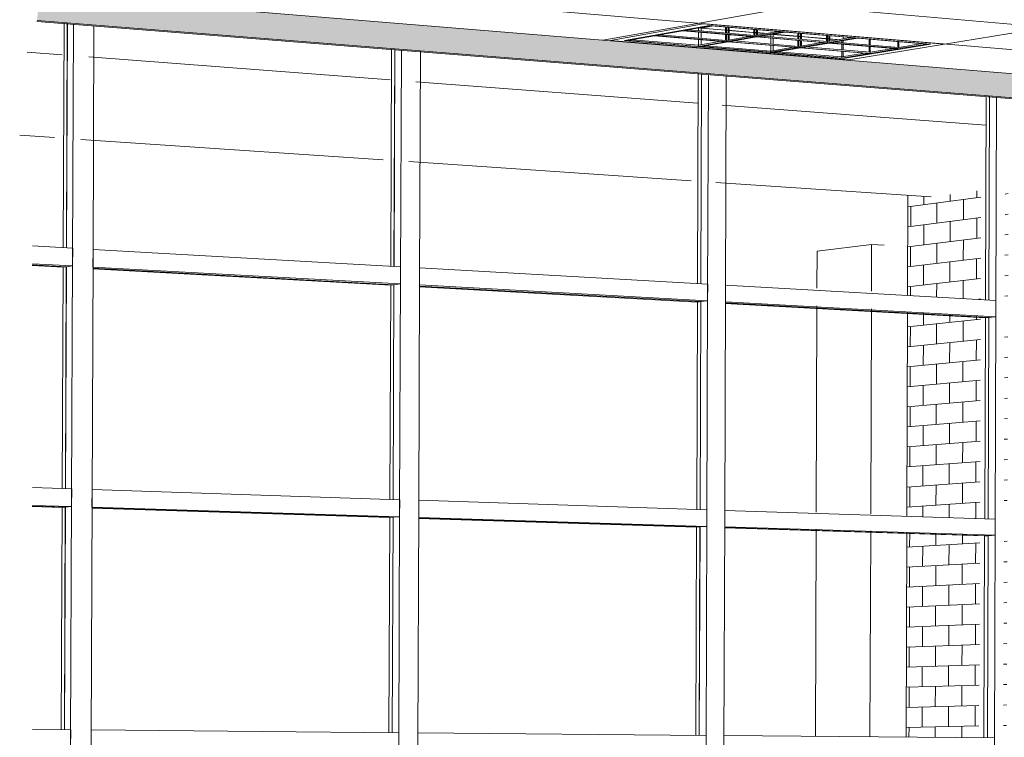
# Model space of a CAD drawing. Header units: metres. Extents: x -32 to 90, y -28 to 32.
# Tile 57 of 148: x 90.04825 to 90.05269, y 1.77762 to 1.78085. Entities that reach past the tile are written whole.
import ezdxf

# ---------------------------------------------------------------- set-up
doc = ezdxf.new("R2010")
doc.units = ezdxf.units.M
for name, color, linetype, lineweight in [('A-CLNG', 13, 'Continuous', 18), ('A-CLNG-PATT', 13, 'Continuous', 35), ('A-FLOR', 192, 'Continuous', 18), ('A-GLAZ-CURT', 52, 'Continuous', 18), ('A-GLAZ-CWMG', 51, 'Continuous', 18), ('A-WALL', 113, 'Continuous', 18), ('A-WALL-PATT', 111, 'Continuous', 35), ('E-LITE-EQPM', 33, 'Continuous', 18)]:
    doc.layers.add(name, color=color, linetype=linetype, lineweight=lineweight)

# ---------------------------------------------------------------- blocks, each defined once
blk = doc.blocks.new('FP_58-3-RESTAURANTE- ÁREA DE REFEIÇÃO AMPLIADA')
at = {"layer": 'A-WALL-PATT', "lineweight": 9}
for p, q in [((3.3003746, 1.7800475), (3.3003747, 1.780078)), ((3.3000641, 1.7800069), (3.3003928, 1.7800499)), ((3.3001359, 1.7800163), (3.3001361, 1.780053)), ((3.3002546, 1.7800318), (3.3002547, 1.7800621)), ((3.3003141, 1.7799484), (3.3003144, 1.7800396)), ((3.3005018, 1.7800641), (3.3005163, 1.780066)), ((3.3000768, 1.7799184), (3.3000771, 1.7800086)), ((3.3001948, 1.7799333), (3.3001951, 1.780024)), ((3.3000638, 1.7799167), (3.3003925, 1.7799583)), ((3.300374, 1.7798645), (3.3003743, 1.779956)), ((3.3005015, 1.7799721), (3.300516, 1.7799739)), ((3.3001353, 1.7798353), (3.3001356, 1.7799258)), ((3.300254, 1.7798498), (3.3002543, 1.7799408)), ((3.3000635, 1.7798266), (3.3003922, 1.7798667)), ((3.3003135, 1.7797659), (3.3003138, 1.7798571)), ((3.3005012, 1.7798801), (3.3005157, 1.7798818)), ((3.3000762, 1.7797379), (3.3000765, 1.7798281)), ((3.3001942, 1.7797518), (3.3001945, 1.7798426)), ((3.3000632, 1.7797364), (3.3003919, 1.7797752)), ((3.3003734, 1.7796815), (3.3003737, 1.779773)), ((3.3005009, 1.779788), (3.3005154, 1.7797897)), ((3.3001347, 1.7796544), (3.300135, 1.7797449)), ((3.3002534, 1.7796679), (3.3002537, 1.7797589)), ((3.3000629, 1.7796462), (3.3003916, 1.7796836)), ((3.3005006, 1.779696), (3.3005151, 1.7796976)), ((3.3000758, 1.7796088), (3.3000759, 1.7796477)), ((3.3001937, 1.779602), (3.3001939, 1.7796611)), ((3.3003129, 1.7795951), (3.3003132, 1.7796747)), ((3.3003831, 1.7795911), (3.3003913, 1.779592)), ((3.3005003, 1.7796039), (3.3005148, 1.7796055)), ((3.3001341, 1.7794734), (3.3001343, 1.7795271)), ((3.3002528, 1.7794859), (3.3002529, 1.7795205)), ((3.3003728, 1.7794985), (3.3003728, 1.7795138)), ((3.3000623, 1.7794659), (3.300391, 1.7795004)), ((3.300075, 1.779377), (3.3000753, 1.7794672)), ((3.300193, 1.7793889), (3.3001933, 1.7794796)), ((3.3003123, 1.7794009), (3.3003126, 1.7794922)), ((3.3004997, 1.7794198), (3.3005142, 1.7794213)), ((3.300062, 1.7793757), (3.3003907, 1.7794088)), ((3.3001335, 1.7792924), (3.3001338, 1.7793829)), ((3.3002522, 1.7793039), (3.3002525, 1.7793949)), ((3.3003722, 1.7793155), (3.3003725, 1.779407)), ((3.3004994, 1.7793277), (3.3005139, 1.7793291)), ((3.3000617, 1.7792855), (3.3003904, 1.7793172)), ((3.3000744, 1.7791965), (3.3000747, 1.7792867)), ((3.3001924, 1.7792074), (3.3001927, 1.7792981)), ((3.3003117, 1.7792184), (3.300312, 1.7793097)), ((3.3004991, 1.7792357), (3.3005136, 1.779237)), ((3.3000614, 1.7791953), (3.3003901, 1.7792256)), ((3.3001329, 1.7791114), (3.3001332, 1.7792019)), ((3.3002516, 1.7791219), (3.3002519, 1.7792129)), ((3.3003715, 1.7791324), (3.3003718, 1.7792239)), ((3.3000611, 1.7791051), (3.3003898, 1.779134)), ((3.3000738, 1.779016), (3.3000741, 1.7791063)), ((3.3001918, 1.7790259), (3.3001921, 1.7791166)), ((3.3003111, 1.7790359), (3.3003114, 1.7791271)), ((3.3004988, 1.7791436), (3.3005133, 1.7791449)), ((3.3000608, 1.7790149), (3.3003895, 1.7790424)), ((3.3001323, 1.7789304), (3.3001326, 1.7790209)), ((3.300251, 1.7789398), (3.3002513, 1.7790309)), ((3.3003709, 1.7789494), (3.3003712, 1.7790409)), ((3.3004985, 1.7790515), (3.300513, 1.7790527)), ((3.3000605, 1.7789247), (3.3003892, 1.7789508)), ((3.3000732, 1.7788355), (3.3000735, 1.7789257)), ((3.3001912, 1.7788444), (3.3001915, 1.7789351)), ((3.3003105, 1.7788533), (3.3003108, 1.7789446)), ((3.3004982, 1.7789595), (3.3005127, 1.7789606)), ((3.3000602, 1.7788345), (3.3003889, 1.7788592)), ((3.3001317, 1.7787494), (3.300132, 1.7788399)), ((3.3002504, 1.7787578), (3.3002507, 1.7788488)), ((3.3003703, 1.7787663), (3.3003706, 1.7788578)), ((3.3004979, 1.7788674), (3.3005124, 1.7788685)), ((3.3000599, 1.7787443), (3.3003886, 1.7787676)), ((3.3001906, 1.7786628), (3.3001909, 1.7787536)), ((3.3003099, 1.7786708), (3.3003102, 1.778762)), ((3.3004976, 1.7787753), (3.3005121, 1.7787763)), ((3.3000726, 1.778655), (3.3000729, 1.7787452)), ((3.3000595, 1.7786541), (3.3003883, 1.778676)), ((3.3001312, 1.7786115), (3.3001314, 1.7786589)), ((3.3002499, 1.7786075), (3.3002501, 1.7786668)), ((3.3003698, 1.7786035), (3.30037, 1.7786748)), ((3.3004973, 1.7786832), (3.3005118, 1.7786842)), ((3.300072, 1.7784744), (3.3000722, 1.7785373)), ((3.30019, 1.7784813), (3.3001901, 1.7785336)), ((3.3003093, 1.7784882), (3.3003094, 1.7785298)), ((3.3000589, 1.7784737), (3.3003877, 1.7784927)), ((3.3002492, 1.7783937), (3.3002495, 1.7784847)), ((3.3003691, 1.7784001), (3.3003694, 1.7784917)), ((3.3004977, 1.7784991), (3.3005112, 1.7784999)), ((3.3001305, 1.7783873), (3.3001308, 1.7784778)), ((3.3000586, 1.7783835), (3.3003874, 1.7784011)), ((3.3003087, 1.7783056), (3.300309, 1.7783969)), ((3.3004964, 1.7784069), (3.3005109, 1.7784077)), ((3.3000714, 1.7782939), (3.3000717, 1.7783842)), ((3.3001894, 1.7782997), (3.3001897, 1.7783905)), ((3.3000583, 1.7782932), (3.3003871, 1.7783095)), ((3.3003685, 1.778217), (3.3003688, 1.7783086)), ((3.3004961, 1.7783148), (3.3005106, 1.7783156)), ((3.3001299, 1.7782063), (3.3001302, 1.7782968)), ((3.3002485, 1.7782116), (3.3002488, 1.7783026)), ((3.300058, 1.778203), (3.3003868, 1.7782178)), ((3.3004958, 1.7782227), (3.3005103, 1.7782234)), ((3.3000708, 1.7781133), (3.3000711, 1.7782036)), ((3.3001888, 1.7781181), (3.3001891, 1.7782089)), ((3.3003081, 1.778123), (3.3003084, 1.7782143)), ((3.3004955, 1.7781306), (3.30051, 1.7781312)), ((3.3000577, 1.7781128), (3.3003865, 1.7781262)), ((3.3001293, 1.7780252), (3.3001296, 1.7781157)), ((3.3002479, 1.7780295), (3.3002482, 1.7781206)), ((3.3003679, 1.7780339), (3.3003682, 1.7781254)), ((3.3004952, 1.7780385), (3.3005097, 1.7780391)), ((3.3000574, 1.7780226), (3.3003862, 1.7780346)), ((3.3000702, 1.7779327), (3.3000705, 1.778023)), ((3.3001882, 1.7779365), (3.3001885, 1.7780273)), ((3.3003075, 1.7779404), (3.3003078, 1.7780317)), ((3.3000571, 1.7779323), (3.3003859, 1.7779429)), ((3.3001287, 1.7778441), (3.300129, 1.7779346)), ((3.3002473, 1.7778474), (3.3002476, 1.7779385)), ((3.3003673, 1.7778508), (3.3003676, 1.7779423)), ((3.3004949, 1.7779464), (3.3005094, 1.7779469)), ((3.3000568, 1.7778421), (3.3003856, 1.7778513)), ((3.3000696, 1.7777521), (3.3000699, 1.7778424)), ((3.3001875, 1.7777549), (3.3001879, 1.7778457)), ((3.3003069, 1.7777578), (3.3003072, 1.7778491)), ((3.3004946, 1.7778543), (3.3005091, 1.7778547)), ((3.3000565, 1.7777518), (3.3003832, 1.7777596)), ((3.3001281, 1.777663), (3.3001284, 1.7777535)), ((3.3002467, 1.7776653), (3.300247, 1.7777563)), ((3.3003667, 1.7776676), (3.300367, 1.7777592)), ((3.3004943, 1.7777622), (3.3005088, 1.7777625)), ((3.3000562, 1.7776616), (3.3003832, 1.7776679)), ((3.3000691, 1.7776177), (3.3000693, 1.7776618)), ((3.3001871, 1.7776166), (3.3001872, 1.7776641)), ((3.3003064, 1.7776156), (3.3003066, 1.7776664)), ((3.300494, 1.7776701), (3.3005085, 1.7776703)), ((3.3001275, 1.7774819), (3.3001277, 1.7775434)), ((3.3002461, 1.7774832), (3.3002463, 1.7775425)), ((3.3003661, 1.7774844), (3.3003663, 1.7775417)), ((3.3000556, 1.7774811), (3.3003832, 1.7774846)), ((3.3000683, 1.7773909), (3.3000687, 1.7774812)), ((3.3001863, 1.7773917), (3.3001866, 1.7774825)), ((3.3003057, 1.7773925), (3.300306, 1.7774838)), ((3.3004934, 1.7774858), (3.3005079, 1.777486)), ((3.3000553, 1.7773908), (3.3003832, 1.777393)), ((3.3001269, 1.7773007), (3.3001272, 1.7773913)), ((3.3002455, 1.777301), (3.3002458, 1.7773921)), ((3.3003655, 1.7773013), (3.3003658, 1.7773929)), ((3.3004931, 1.7773937), (3.3005076, 1.7773938)), ((3.300055, 1.7773006), (3.3003832, 1.7773013)), ((3.3000677, 1.7772103), (3.300068, 1.7773006)), ((3.3001857, 1.7772101), (3.300186, 1.7773009)), ((3.3003051, 1.7772098), (3.3003054, 1.7773011)), ((3.3004928, 1.7773015), (3.3005073, 1.7773016)), ((3.3000547, 1.7772103), (3.3003832, 1.7772096)), ((3.3001263, 1.7771196), (3.3001266, 1.7772102)), ((3.3002449, 1.7771188), (3.3002452, 1.7772099)), ((3.3003649, 1.7771181), (3.3003652, 1.7772097)), ((3.3004925, 1.7772094), (3.300507, 1.7772094)), ((3.3000544, 1.7771201), (3.3003832, 1.777118)), ((3.3000671, 1.7770297), (3.3000674, 1.77712)), ((3.3001851, 1.7770284), (3.3001854, 1.7771192)), ((3.3003045, 1.7770271), (3.3003048, 1.7771185)), ((3.3004922, 1.7771173), (3.3005067, 1.7771172)), ((3.3000541, 1.7770298), (3.3003829, 1.7770263)), ((3.3001257, 1.7769385), (3.300126, 1.777029)), ((3.3002443, 1.7769367), (3.3002446, 1.7770278)), ((3.3003643, 1.7769349), (3.3003646, 1.7770265)), ((3.3004919, 1.7770251), (3.3005064, 1.777025)), ((3.3000538, 1.7769395), (3.3003826, 1.7769346)), ((3.3000665, 1.776849), (3.3000668, 1.7769393)), ((3.3001845, 1.7768467), (3.3001848, 1.7769376)), ((3.3003039, 1.7768444), (3.3003042, 1.7769358)), ((3.3004916, 1.776933), (3.3005061, 1.7769328)), ((3.3000535, 1.7768493), (3.3003823, 1.7768429)), ((3.3001251, 1.7767573), (3.3001254, 1.7768479)), ((3.3002437, 1.7767545), (3.300244, 1.7768456)), ((3.3003637, 1.7767517), (3.300364, 1.7768433)), ((3.3004913, 1.7768408), (3.3005058, 1.7768405)), ((3.3000532, 1.776759), (3.300382, 1.7767512)), ((3.3000659, 1.7766683), (3.3000662, 1.7767587)), ((3.3001839, 1.7766651), (3.3001842, 1.7767559)), ((3.3003033, 1.7766617), (3.3003036, 1.7767531)), ((3.300491, 1.7767487), (3.3005055, 1.7767483)), ((3.3000529, 1.7766687), (3.3003817, 1.7766595)), ((3.3001246, 1.7766239), (3.3001248, 1.7766667)), ((3.3002433, 1.7766257), (3.3002434, 1.7766634)), ((3.3003633, 1.7766276), (3.3003634, 1.77666)), ((3.3004907, 1.7766565), (3.3005052, 1.7766561)), ((3.3000653, 1.7764877), (3.3000655, 1.7765482)), ((3.3001833, 1.7764834), (3.3001835, 1.7765503)), ((3.3003027, 1.776479), (3.3003029, 1.7765524)), ((3.3000523, 1.7764881), (3.3003811, 1.7764761)), ((3.3001239, 1.7763949), (3.3001242, 1.7764855)), ((3.3002425, 1.7763901), (3.3002428, 1.7764812)), ((3.3003625, 1.7763852), (3.3003628, 1.7764768)), ((3.3004901, 1.7764722), (3.3005045, 1.7764716)), ((3.300052, 1.7763978), (3.3003808, 1.7763844)), ((3.3000647, 1.776307), (3.300065, 1.7763973)), ((3.3001827, 1.7763016), (3.300183, 1.7763925)), ((3.300302, 1.7762963), (3.3003024, 1.7763876)), ((3.3004898, 1.77638), (3.3005042, 1.7763794)), ((3.3000517, 1.7763076), (3.3003805, 1.7762927)), ((3.3001233, 1.7762137), (3.3001236, 1.7763043)), ((3.3002419, 1.7762079), (3.3002422, 1.776299)), ((3.3003619, 1.7762019), (3.3003622, 1.7762936)), ((3.3004895, 1.7762878), (3.3005039, 1.7762872)), ((3.3000514, 1.7762173), (3.3003802, 1.776201)), ((3.3000641, 1.7761282), (3.3000644, 1.7762166)), ((3.3001822, 1.7761344), (3.3001824, 1.7762108)), ((3.3003015, 1.7761378), (3.3003017, 1.7762049)), ((3.3004892, 1.7761957), (3.3005036, 1.7761949)), ((3.3000511, 1.776127), (3.3000587, 1.7761265))]:
    blk.add_line(p, q, dxfattribs=at)
blk = doc.blocks.new('FP_67-3-RESTAURANTE- ÁREA DE REFEIÇÃO AMPLIADA')
at = {"layer": 'A-CLNG-PATT', "lineweight": 18}
for p, q in [((3.2986902, 1.7807576), (3.3057281, 1.782011)), ((3.3056364, 1.7803829), (3.2961792, 1.7812097)), ((3.3056308, 1.7802829), (3.2961666, 1.7810837)), ((3.3002286, 1.780739), (3.3022073, 1.7810641)), ((3.2997922, 1.7806673), (3.2997989, 1.7806684))]:
    blk.add_line(p, q, dxfattribs=at)

msp = doc.modelspace()

# ---------------------------------------------------------------- hatches: boundary and pattern name
at = {"layer": 'A-CLNG-PATT'}
h = msp.add_hatch(color=256, dxfattribs=at)
h.paths.add_polyline_path([(90.0762221, 1.7791209), (90.0762152, 1.7792668), (90.076169, 1.7792688), (90.0761683, 1.7792696), (90.076177, 1.7792713), (90.0762167, 1.7792737), (90.0762161, 1.7792897), (90.0760226, 1.7792809), (90.0760282, 1.7791588), (90.0760849, 1.779156), (90.076085, 1.7791536), (90.0760274, 1.7791448), (90.0760294, 1.7791229), (90.0762141, 1.779121)], flags=0)
h.paths.add_polyline_path([(90.076026, 1.7791229), (90.0760232, 1.7791448), (90.0759953, 1.7791448), (90.0759973, 1.7791232), (90.0760259, 1.7791229)], flags=0)
h.paths.add_polyline_path([(90.0759939, 1.7791232), (90.0759916, 1.7791453), (90.0759636, 1.7791448), (90.0759657, 1.7791235), (90.0759938, 1.7791232)], flags=0)
h.paths.add_polyline_path([(90.0759622, 1.7791235), (90.07596, 1.7791457), (90.0759439, 1.7791448), (90.0759407, 1.7791237), (90.0759621, 1.7791235)], flags=0)
h.paths.add_polyline_path([(90.075936, 1.7791238), (90.0759399, 1.779146), (90.0758894, 1.7791471), (90.0758893, 1.7791511), (90.0759445, 1.7791599), (90.0759587, 1.7792257), (90.0759556, 1.7792779), (90.0753749, 1.7792516), (90.0753799, 1.7791294), (90.0759332, 1.7791238)], flags=0)
h.paths.add_polyline_path([(90.0753766, 1.7791294), (90.0753714, 1.7792515), (90.0753404, 1.7792501), (90.0753453, 1.7791297), (90.0753765, 1.7791294)], flags=0)
h.paths.add_polyline_path([(90.075342, 1.7791298), (90.0753369, 1.7792499), (90.075309, 1.7792487), (90.0753138, 1.7791301), (90.0753419, 1.7791298)], flags=0)
h.paths.add_polyline_path([(90.0753105, 1.7791301), (90.0753055, 1.7792485), (90.0752922, 1.7792458), (90.0752695, 1.7791494), (90.075268, 1.7791305), (90.0753104, 1.7791301)], flags=0)
h.paths.add_polyline_path([(90.0752626, 1.7791306), (90.0752809, 1.7792134), (90.0752881, 1.7792477), (90.0742851, 1.7792026), (90.0738276, 1.7792487), (90.0738313, 1.7791752), (90.0738717, 1.7791812), (90.0740043, 1.7791783), (90.0740033, 1.7791747), (90.0739431, 1.779166), (90.0738296, 1.7791659), (90.0738309, 1.779145), (90.075261, 1.7791306)], flags=0)
h.paths.add_polyline_path([(90.0738277, 1.779145), (90.0738258, 1.7791676), (90.0738143, 1.7791685), (90.0738147, 1.7791724), (90.073827, 1.7791764), (90.0738239, 1.7792491), (90.0737868, 1.7792529), (90.0737901, 1.7791454), (90.0738275, 1.779145)], flags=0)
h.paths.add_polyline_path([(90.0737869, 1.7791454), (90.0737831, 1.7792532), (90.073756, 1.779256), (90.0737594, 1.7791457), (90.0737867, 1.7791454)], flags=0)
h.paths.add_polyline_path([(90.0737562, 1.7791457), (90.0737524, 1.7792563), (90.073693, 1.779262), (90.0736828, 1.7791937), (90.0736814, 1.7791465), (90.0737561, 1.7791457)], flags=0)
h.paths.add_polyline_path([(90.073676, 1.7791466), (90.0736763, 1.7791623), (90.0736795, 1.7791959), (90.0736873, 1.7792629), (90.0733454, 1.7792974), (90.0733485, 1.7791498), (90.0736759, 1.7791466)], flags=0)
h.paths.add_polyline_path([(90.0760216, 1.7791504), (90.076025, 1.7791526), (90.0760235, 1.7791532), (90.0760224, 1.779151), (90.0760217, 1.7791505)], flags=0)
h.paths.add_polyline_path([(90.0759576, 1.7791508), (90.0759563, 1.779152), (90.0759553, 1.7791508)], flags=0)
h.paths.add_polyline_path([(90.0760271, 1.7791512), (90.0760302, 1.7791537), (90.0760271, 1.7791517), (90.0760271, 1.7791514)], flags=0)
h.paths.add_polyline_path([(90.0759423, 1.7791512), (90.0759408, 1.7791526), (90.0759415, 1.7791514)], flags=0)
h.paths.add_polyline_path([(90.0749931, 1.7791553), (90.0748575, 1.7791576), (90.0748574, 1.7791616), (90.0749257, 1.7791704), (90.0750503, 1.7791667), (90.0750492, 1.779164), (90.0749966, 1.7791559)], flags=0)
h.paths.add_polyline_path([(90.0760248, 1.7791589), (90.0760192, 1.7792808), (90.0759906, 1.7792795), (90.0759961, 1.7791593), (90.0760247, 1.7791589)], flags=0)
h.paths.add_polyline_path([(90.0759926, 1.7791593), (90.0759872, 1.7792793), (90.0759755, 1.7792777), (90.0759614, 1.7792085), (90.0759645, 1.7791597), (90.0759926, 1.7791593)], flags=0)
h.paths.add_polyline_path([(90.0759475, 1.7791595), (90.075961, 1.7791599), (90.0759581, 1.7792032), (90.0759476, 1.7791599)], flags=0)
h.paths.add_polyline_path([(90.0749255, 1.7791613), (90.0749244, 1.7791625), (90.0749193, 1.7791614)], flags=0)
h.paths.add_polyline_path([(90.0739382, 1.7791717), (90.0739526, 1.7791749), (90.0739462, 1.7791744), (90.0739462, 1.7791744), (90.0739382, 1.7791717)], flags=0)
h.paths.add_polyline_path([(90.0738735, 1.7791721), (90.0738719, 1.7791736), (90.0738719, 1.7791721)], flags=0)
h.paths.add_polyline_path([(90.0687592, 1.7792012), (90.0702179, 1.7792768), (90.0702158, 1.7793274), (90.0690687, 1.7792664), (90.062775, 1.7797824), (90.0627724, 1.7797007), (90.0682171, 1.7792687), (90.0681843, 1.7792664), (90.0680632, 1.7792086), (90.0686687, 1.7792022)], flags=0)
h.paths.add_polyline_path([(90.0742928, 1.7792027), (90.0742928, 1.7792027), (90.0746553, 1.7792157)], flags=0)
h.paths.add_polyline_path([(90.0759608, 1.7792271), (90.0759728, 1.7792787), (90.0759591, 1.7792781), (90.0759605, 1.7792345)], flags=0)
h.paths.add_polyline_path([(90.0676226, 1.7841767), (90.0676291, 1.7841745), (90.0676592, 1.784164), (90.0676152, 1.7841555), (90.0676218, 1.7841745)], flags=0)
h.paths.add_polyline_path([(90.0670461, 1.7820176), (90.0670217, 1.782024), (90.0670499, 1.7820277), (90.0670465, 1.7820187)], flags=0)
h.paths.add_polyline_path([(90.0738675, 1.7807944), (90.0738561, 1.7807979), (90.0738811, 1.7808), (90.0738689, 1.780795)], flags=0)
h.paths.add_polyline_path([(90.0806436, 1.7807081), (90.0806545, 1.7807052), (90.0806375, 1.7807061), (90.0806434, 1.780708)], flags=0)
h.paths.add_polyline_path([(90.0784705, 1.7797032), (90.0796536, 1.7797645), (90.079651, 1.7798138), (90.0796012, 1.779813), (90.0795392, 1.7798257), (90.0795389, 1.7798303), (90.0796497, 1.779837), (90.0796394, 1.7800317), (90.079549, 1.7800497), (90.0811108, 1.78014), (90.0814357, 1.780065), (90.0944181, 1.7807934), (90.0944041, 1.7809086), (90.0930034, 1.7808276), (90.0930354, 1.7808263), (90.0929389, 1.7808208), (90.0929093, 1.7809789), (90.0930028, 1.7808276), (90.091475, 1.7898605), (90.0861505, 1.7898605), (90.091501, 1.7808153), (90.0836317, 1.7803506), (90.0529891, 1.7898605), (90.0492314, 1.7898605), (90.0487053, 1.7845891), (90.0579768, 1.7830747), (90.0580085, 1.7836382), (90.0530206, 1.7845326), (90.0589096, 1.7864978), (90.0676226, 1.7841767), (90.0628847, 1.7832761), (90.0628533, 1.7822781), (90.0702076, 1.7810769), (90.0702041, 1.7814513), (90.0670461, 1.7820176), (90.0728379, 1.7827874), (90.0763095, 1.7818626), (90.0732972, 1.7815548), (90.0733183, 1.7805688), (90.0761872, 1.7801002), (90.0761767, 1.780396), (90.0761138, 1.7803916), (90.0738746, 1.780795), (90.078787, 1.7812026), (90.0806434, 1.780708), (90.0784306, 1.7805535), (90.0784695, 1.7797236)], flags=0)
h.paths.add_polyline_path([(90.0796104, 1.7798228), (90.0796083, 1.7798255), (90.0796084, 1.7798235), (90.0796104, 1.7798228)], flags=0)
h.paths.add_polyline_path([(90.0790449, 1.7799146), (90.0789694, 1.7799284), (90.0789691, 1.7799347), (90.0791778, 1.7799443), (90.0792441, 1.7799319), (90.0792444, 1.7799257), (90.0790526, 1.779915)], flags=0)
h.paths.add_polyline_path([(90.0790444, 1.7799267), (90.0790421, 1.7799296), (90.0790416, 1.7799276), (90.0790444, 1.7799267)], flags=0)
h.paths.add_polyline_path([(90.0791676, 1.7799296), (90.0791726, 1.7799326), (90.0791674, 1.7799321), (90.0791675, 1.7799298)], flags=0)
h.paths.add_polyline_path([(90.0578091, 1.7800944), (90.0578144, 1.7801891), (90.0483437, 1.7809655), (90.0483318, 1.7808462), (90.0577906, 1.7800959)], flags=0)
h.paths.add_polyline_path([(90.081795, 1.7800995), (90.0817295, 1.7801152), (90.081729, 1.7801219), (90.0819568, 1.7801345), (90.0820203, 1.7801188), (90.0820207, 1.7801121), (90.081805, 1.7801)], flags=0)
h.paths.add_polyline_path([(90.0818044, 1.780113), (90.0818022, 1.780115), (90.081803, 1.7801137), (90.0818043, 1.7801131)], flags=0)
h.paths.add_polyline_path([(90.0819464, 1.780118), (90.0819463, 1.7801207), (90.0819463, 1.7801184), (90.0819463, 1.7801181)], flags=0)
h.paths.add_polyline_path([(90.0830324, 1.780169), (90.0829722, 1.7801871), (90.0829719, 1.7801925), (90.0832099, 1.780206), (90.0832689, 1.7801892), (90.0832694, 1.7801824), (90.0830435, 1.7801697)], flags=0)
h.paths.add_polyline_path([(90.0830466, 1.7801832), (90.0830443, 1.7801847), (90.0830463, 1.7801834), (90.0830466, 1.7801832)], flags=0)
h.paths.add_polyline_path([(90.0831943, 1.7801884), (90.0831958, 1.7801911), (90.0831942, 1.7801901), (90.0831943, 1.7801885)], flags=0)
h.paths.add_polyline_path([(90.0843319, 1.7802421), (90.0842778, 1.780261), (90.0842774, 1.7802666), (90.0845276, 1.7802808), (90.0845804, 1.7802631), (90.0845809, 1.7802561), (90.0843442, 1.7802428)], flags=0)
h.paths.add_polyline_path([(90.0845052, 1.7802624), (90.0845073, 1.7802658), (90.084505, 1.7802641), (90.0845052, 1.7802625)], flags=0)
h.paths.add_polyline_path([(90.0793279, 1.7802769), (90.0792436, 1.7802968), (90.0792433, 1.7803019), (90.0794724, 1.7803164), (90.0795557, 1.7802984), (90.079556, 1.7802913), (90.0793369, 1.7802775)], flags=0)
h.paths.add_polyline_path([(90.0793284, 1.7802921), (90.0793281, 1.780295), (90.0793249, 1.7802933), (90.0793284, 1.7802921)], flags=0)
h.paths.add_polyline_path([(90.0856983, 1.780319), (90.0856509, 1.7803388), (90.0856505, 1.7803445), (90.0859138, 1.7803594), (90.0859598, 1.7803391), (90.0859603, 1.7803337), (90.0857118, 1.7803197)], flags=0)
h.paths.add_polyline_path([(90.0858839, 1.7803402), (90.0858877, 1.7803437), (90.0858836, 1.7803433), (90.0858838, 1.7803403)], flags=0)
h.paths.add_polyline_path([(90.0761229, 1.780389), (90.0761138, 1.7803916), (90.0761298, 1.7803894)], flags=0)
h.paths.add_polyline_path([(90.08117, 1.7803926), (90.0810937, 1.780414), (90.0810934, 1.7804192), (90.0813406, 1.7804349), (90.0814157, 1.780414), (90.081416, 1.7804081), (90.0811807, 1.7803933)], flags=0)
h.paths.add_polyline_path([(90.0871368, 1.7803999), (90.087097, 1.7804207), (90.0870965, 1.7804266), (90.0873746, 1.780442), (90.0874122, 1.7804228), (90.0874129, 1.7804154), (90.0871516, 1.7804007)], flags=0)
h.paths.add_polyline_path([(90.0811779, 1.7804088), (90.0811757, 1.7804119), (90.0811758, 1.7804098), (90.0811779, 1.7804088)], flags=0)
h.paths.add_polyline_path([(90.0886533, 1.7804851), (90.088622, 1.7805071), (90.0886214, 1.7805131), (90.0889143, 1.7805297), (90.0889438, 1.7805091), (90.0889446, 1.7805015), (90.0886696, 1.7804861)], flags=0)
h.paths.add_polyline_path([(90.0902544, 1.7805752), (90.0902324, 1.7805995), (90.0902319, 1.7806045), (90.0905415, 1.780622), (90.0905613, 1.7806003), (90.0905622, 1.7805925), (90.0902723, 1.7805762)], flags=0)
h.paths.add_polyline_path([(90.0919473, 1.7806704), (90.091936, 1.7806949), (90.0919353, 1.7807012), (90.0922637, 1.7807182), (90.092273, 1.7806887), (90.091967, 1.7806715)], flags=0)
h.paths.add_polyline_path([(90.0920066, 1.7806875), (90.0920046, 1.780691), (90.0920028, 1.780689), (90.0920066, 1.7806875)], flags=0)
h.paths.add_polyline_path([(90.0922038, 1.7806987), (90.092206, 1.7807009), (90.0922036, 1.7807004), (90.0922037, 1.7806992)], flags=0)
h.paths.add_polyline_path([(90.0937401, 1.7807712), (90.0937395, 1.780792), (90.0937413, 1.7808037), (90.0940877, 1.7808228), (90.0940876, 1.7808068), (90.0940854, 1.7807906), (90.0937438, 1.7807714)], flags=0)
h.paths.add_polyline_path([(90.0938083, 1.7807893), (90.0938061, 1.7807918), (90.0938049, 1.7807909), (90.0938082, 1.7807893)], flags=0)
h.paths.add_polyline_path([(90.0940173, 1.7808011), (90.0940193, 1.7808042), (90.094017, 1.7808039), (90.0940172, 1.7808018)], flags=0)
h.paths.add_polyline_path([(90.078787, 1.7812026), (90.0787358, 1.7812033), (90.0787729, 1.7812064)], flags=0)
h.paths.add_polyline_path([(90.0748652, 1.7812214), (90.0747199, 1.7812522), (90.0747197, 1.7812615), (90.074993, 1.7812867), (90.075137, 1.7812555), (90.0751373, 1.7812462), (90.0748688, 1.7812218)], flags=0)
h.paths.add_polyline_path([(90.0748347, 1.7812488), (90.0748326, 1.7812522), (90.0748332, 1.7812507), (90.0748347, 1.7812488)], flags=0)
h.paths.add_polyline_path([(90.0737543, 1.7812822), (90.0737543, 1.7812822), (90.0742408, 1.7812822)], flags=0)
h.paths.add_polyline_path([(90.0770854, 1.7814232), (90.0769508, 1.7814572), (90.0769504, 1.7814669), (90.0772525, 1.7814947), (90.0773856, 1.7814603), (90.077386, 1.7814505), (90.0770958, 1.7814241)], flags=0)
h.paths.add_polyline_path([(90.0762871, 1.7818532), (90.0763097, 1.7818626), (90.0763231, 1.7818568), (90.0762875, 1.7818532)], flags=0)
h.paths.add_polyline_path([(90.0649699, 1.7824747), (90.064677, 1.7825281), (90.0646773, 1.7825403), (90.0649563, 1.782584), (90.0652476, 1.7825298), (90.0652474, 1.7825176), (90.0650085, 1.7824807)], flags=0)
h.paths.add_polyline_path([(90.0728379, 1.7827874), (90.0727766, 1.7827904), (90.0728042, 1.782794)], flags=0)
h.paths.add_polyline_path([(90.0672662, 1.7828298), (90.0669783, 1.7828907), (90.0669784, 1.7829037), (90.0672992, 1.7829532), (90.067583, 1.7828917), (90.0675829, 1.7828787), (90.067268, 1.78283)], flags=0)
h.paths.add_polyline_path([(90.0698977, 1.7832366), (90.0696194, 1.7833069), (90.0696194, 1.7833208), (90.0699859, 1.7833787), (90.0702223, 1.7833184), (90.0702223, 1.7833174), (90.0702625, 1.783307), (90.070262, 1.783293), (90.0699032, 1.7832375)], flags=0)

# ---------------------------------------------------------------- linework, layer by layer
at = {"layer": 'A-CLNG', "lineweight": 9}
for p, q in [((90.0578144, 1.7801891), (90.0483437, 1.7809655)), ((90.0483313, 1.780841), (90.0578088, 1.7800903)), ((90.0578091, 1.7800944), (90.0483318, 1.7808462)), ((90.0509134, 1.7807565), (90.0513316, 1.7808308)), ((90.0513316, 1.7808308), (90.0524175, 1.780739)), ((90.0519877, 1.7806684), (90.0509134, 1.7807565)), ((90.0524175, 1.780739), (90.0519877, 1.7806684))]:
    msp.add_line(p, q, dxfattribs=at)
at = {"layer": 'A-FLOR', "lineweight": 9}
for p, q in [((90.0484451, 1.7806909), (90.0482877, 1.7807029)), ((90.049922, 1.7805785), (90.0485645, 1.7806818)), ((90.0513055, 1.7804733), (90.0500371, 1.7805698)), ((90.052604, 1.7803745), (90.0514164, 1.7804648)), ((90.0482536, 1.780329), (90.0484098, 1.7803184)), ((90.0485296, 1.7803103), (90.0498904, 1.780218)), ((90.0500057, 1.7802102), (90.051277, 1.780124)), ((90.0513882, 1.7801165), (90.0523577, 1.7800508))]:
    msp.add_line(p, q, dxfattribs=at)
at = {"layer": 'A-GLAZ-CURT', "lineweight": 9}
for p, q in [((90.0484542, 1.7808331), (90.0484501, 1.7798226)), ((90.0484642, 1.7798218), (90.0484683, 1.7808319)), ((90.0499281, 1.7807163), (90.0499244, 1.7797388)), ((90.0499392, 1.7797379), (90.049943, 1.7807151)), ((90.0513089, 1.7806069), (90.0513056, 1.7796602)), ((90.051321, 1.7796594), (90.0513243, 1.7806056)), ((90.052605, 1.7805041), (90.052602, 1.7795865)), ((90.0526179, 1.7795856), (90.0526209, 1.7805029)), ((90.04831, 1.779742), (90.0484497, 1.7797344)), ((90.0484638, 1.7797364), (90.0483104, 1.7797448)), ((90.0484497, 1.7797344), (90.0484456, 1.7787371)), ((90.0484638, 1.7797364), (90.0484497, 1.7797344)), ((90.0484597, 1.7787366), (90.0484638, 1.7797364)), ((90.0485825, 1.7797271), (90.0499241, 1.7796534)), ((90.0499389, 1.7796553), (90.0485829, 1.7797299)), ((90.0499241, 1.7796534), (90.0499204, 1.7786887)), ((90.0499389, 1.7796553), (90.0499241, 1.7796534)), ((90.0499352, 1.7786882), (90.0499389, 1.7796553)), ((90.0500532, 1.7796463), (90.0513053, 1.7795776)), ((90.0513207, 1.7795794), (90.0500535, 1.779649)), ((90.0513053, 1.7795776), (90.051302, 1.7786433)), ((90.0513207, 1.7795794), (90.0513053, 1.7795776)), ((90.0513174, 1.7786428), (90.0513207, 1.7795794)), ((90.0514309, 1.7795707), (90.0526018, 1.7795064)), ((90.0526177, 1.7795081), (90.0514312, 1.7795733)), ((90.0526018, 1.7795064), (90.0525988, 1.7786008)), ((90.0526177, 1.7795081), (90.0526018, 1.7795064)), ((90.0526147, 1.7786002), (90.0526177, 1.7795081)), ((90.04831, 1.7786567), (90.0484452, 1.7786525)), ((90.0484594, 1.7786536), (90.0483104, 1.7786582)), ((90.0484452, 1.7786525), (90.0484411, 1.7776511)), ((90.0484594, 1.7786536), (90.0484452, 1.7786525)), ((90.0484553, 1.777651), (90.0484594, 1.7786536)), ((90.0485781, 1.7786484), (90.0499201, 1.7786068)), ((90.0499349, 1.7786079), (90.0485785, 1.7786499)), ((90.0499201, 1.7786068), (90.0499164, 1.7776381)), ((90.0499349, 1.7786079), (90.0499201, 1.7786068)), ((90.0499312, 1.777638), (90.0499349, 1.7786079)), ((90.0500493, 1.7786028), (90.0513017, 1.7785641)), ((90.0513171, 1.7785651), (90.0500496, 1.7786044)), ((90.0513017, 1.7785641), (90.0512984, 1.777626)), ((90.0513171, 1.7785651), (90.0513017, 1.7785641)), ((90.0513138, 1.7776259), (90.0513171, 1.7785651)), ((90.0514273, 1.7785602), (90.0525986, 1.7785239)), ((90.0526145, 1.7785249), (90.0514276, 1.7785617)), ((90.0525986, 1.7785239), (90.0525956, 1.7776146)), ((90.0526145, 1.7785249), (90.0525986, 1.7785239)), ((90.0526115, 1.7776145), (90.0526145, 1.7785249))]:
    msp.add_line(p, q, dxfattribs=at)
at = {"layer": 'A-GLAZ-CWMG', "lineweight": 9}
for p, q in [((90.0484639, 1.7798218), (90.048468, 1.780832)), ((90.0484963, 1.7808297), (90.048492, 1.7797803)), ((90.0485881, 1.7808224), (90.0485838, 1.7797752)), ((90.0499389, 1.7797379), (90.0499427, 1.7807151)), ((90.0499724, 1.7807127), (90.0499685, 1.7796976)), ((90.0500582, 1.7807059), (90.0500544, 1.7796928)), ((90.0513207, 1.7796594), (90.051324, 1.7806056)), ((90.0513549, 1.7806031), (90.0513514, 1.7796202)), ((90.0514354, 1.7805968), (90.0514319, 1.7796157)), ((90.0526176, 1.7795856), (90.0526206, 1.7805029)), ((90.0526525, 1.7805003), (90.0526494, 1.7795476)), ((90.0484922, 1.7798202), (90.0483111, 1.7798305)), ((90.0484922, 1.7798202), (90.0484919, 1.7797404)), ((90.0485836, 1.7797354), (90.0485839, 1.7798149)), ((90.0499687, 1.7797362), (90.0485839, 1.7798149)), ((90.048492, 1.7797803), (90.0484876, 1.7786958)), ((90.0485838, 1.7797752), (90.0485794, 1.7786929)), ((90.0484635, 1.7797364), (90.0483104, 1.7797448)), ((90.0484919, 1.7797404), (90.0483111, 1.7797504)), ((90.0484594, 1.7787366), (90.0484635, 1.7797364)), ((90.0484919, 1.7797404), (90.0484635, 1.7797364)), ((90.0499386, 1.7796553), (90.0485829, 1.7797298)), ((90.0499684, 1.7796591), (90.0485836, 1.7797354)), ((90.0499687, 1.7797362), (90.0499684, 1.7796591)), ((90.0500542, 1.7796544), (90.0500545, 1.7797313)), ((90.0513516, 1.7796576), (90.0500545, 1.7797313)), ((90.0499685, 1.7796976), (90.0499645, 1.7786486)), ((90.0500544, 1.7796928), (90.0500504, 1.7786459)), ((90.0499349, 1.7786882), (90.0499386, 1.7796553)), ((90.0499684, 1.7796591), (90.0499386, 1.7796553)), ((90.0513204, 1.7795793), (90.0500535, 1.779649)), ((90.0513513, 1.7795829), (90.0500542, 1.7796544)), ((90.0513516, 1.7796576), (90.0513513, 1.7795829)), ((90.0514318, 1.7795785), (90.0514321, 1.779653)), ((90.0526495, 1.7795838), (90.0514321, 1.779653)), ((90.0513514, 1.7796202), (90.0513478, 1.7786044)), ((90.0514319, 1.7796157), (90.0514284, 1.7786019)), ((90.0513171, 1.7786428), (90.0513204, 1.7795794)), ((90.0513513, 1.7795829), (90.0513204, 1.7795793)), ((90.0526174, 1.779508), (90.0514312, 1.7795732)), ((90.0526493, 1.7795114), (90.0514318, 1.7795785)), ((90.0526494, 1.7795476), (90.0526462, 1.778563)), ((90.0526495, 1.7795838), (90.0526493, 1.7795114)), ((90.0526144, 1.7786002), (90.0526174, 1.7795081)), ((90.0526493, 1.7795114), (90.0526174, 1.779508)), ((90.0484877, 1.7787357), (90.0483112, 1.7787415)), ((90.0484877, 1.7787357), (90.0484874, 1.7786559)), ((90.0485792, 1.7786531), (90.0485795, 1.7787327)), ((90.0499647, 1.7786872), (90.0485795, 1.7787327)), ((90.0484874, 1.7786559), (90.0483112, 1.7786614)), ((90.0484876, 1.7786958), (90.0484831, 1.7776108)), ((90.0485794, 1.7786929), (90.048575, 1.7776101)), ((90.0499647, 1.7786872), (90.0499644, 1.77861)), ((90.0500503, 1.7786074), (90.0500506, 1.7786844)), ((90.051348, 1.7786418), (90.0500506, 1.7786844)), ((90.0484591, 1.7786536), (90.0483104, 1.7786582)), ((90.048455, 1.777651), (90.0484591, 1.7786536)), ((90.0484874, 1.7786559), (90.0484591, 1.7786536)), ((90.0499346, 1.7786079), (90.0485784, 1.7786499)), ((90.0499644, 1.77861), (90.0485792, 1.7786531)), ((90.0499645, 1.7786486), (90.0499605, 1.7775991)), ((90.0500504, 1.7786459), (90.0500464, 1.7775985)), ((90.051348, 1.7786418), (90.0513477, 1.7785671)), ((90.0514283, 1.7785646), (90.0514285, 1.7786391)), ((90.0526463, 1.7785992), (90.0514285, 1.7786391)), ((90.0499309, 1.777638), (90.0499346, 1.7786079)), ((90.0499644, 1.77861), (90.0499346, 1.7786079)), ((90.0513168, 1.7785651), (90.0500496, 1.7786043)), ((90.0513477, 1.7785671), (90.0500503, 1.7786074)), ((90.0513478, 1.7786044), (90.0513443, 1.7775882)), ((90.0514284, 1.7786019), (90.0514248, 1.7775876)), ((90.0526463, 1.7785992), (90.0526461, 1.7785268)), ((90.0513135, 1.7776259), (90.0513168, 1.7785651)), ((90.0513477, 1.7785671), (90.0513168, 1.7785651)), ((90.0526142, 1.7785249), (90.0514276, 1.7785616)), ((90.0526461, 1.7785268), (90.0514283, 1.7785646)), ((90.0526461, 1.7785268), (90.0526142, 1.7785249)), ((90.0526462, 1.778563), (90.0526429, 1.777578)), ((90.0526112, 1.7776145), (90.0526142, 1.7785249)), ((90.0484833, 1.7776507), (90.0483112, 1.7776522)), ((90.0484833, 1.7776507), (90.048483, 1.7775709)), ((90.0485748, 1.7775703), (90.0485751, 1.7776499)), ((90.0499607, 1.7776377), (90.0485751, 1.7776499)), ((90.0499607, 1.7776377), (90.0499604, 1.7775606)), ((90.0500463, 1.77756), (90.0500466, 1.777637)), ((90.0513444, 1.7776256), (90.0500466, 1.777637)), ((90.0513444, 1.7776256), (90.0513441, 1.7775509)), ((90.0514247, 1.7775503), (90.051425, 1.7776249)), ((90.0526431, 1.7776142), (90.051425, 1.7776249))]:
    msp.add_line(p, q, dxfattribs=at)
at = {"layer": 'A-WALL', "lineweight": 9}
for p, q in [((90.0522531, 1.780058), (90.0522516, 1.7796096)), ((90.0520899, 1.7798371), (90.0518442, 1.7798068)), ((90.0520892, 1.7796265), (90.0520899, 1.7798371)), ((90.0520899, 1.7798371), (90.052146, 1.7798337)), ((90.0518442, 1.7798068), (90.0518437, 1.7796406)), ((90.0518434, 1.7795612), (90.0518402, 1.7786313)), ((90.0520858, 1.7786231), (90.0520889, 1.7795475)), ((90.0522513, 1.7795312), (90.0522483, 1.7786139)), ((90.0518399, 1.7785541), (90.0518367, 1.7776216)), ((90.0520824, 1.7776194), (90.0520855, 1.7785464)), ((90.052248, 1.7785377), (90.0522449, 1.7776178))]:
    msp.add_line(p, q, dxfattribs=at)
at = {"layer": 'E-LITE-EQPM', "lineweight": 9}
for p, q in [((90.0513316, 1.7808308), (90.0509134, 1.7807565)), ((90.0513602, 1.7808238), (90.0509764, 1.7807558)), ((90.0509764, 1.7807558), (90.0513602, 1.7808238)), ((90.0509764, 1.7807558), (90.0513602, 1.7808238)), ((90.0511171, 1.7807777), (90.0512392, 1.7807993)), ((90.0512392, 1.7807993), (90.0515597, 1.7807725)), ((90.0512436, 1.7808001), (90.0513674, 1.780822)), ((90.0515641, 1.7807733), (90.0512436, 1.7808001)), ((90.0512634, 1.7808038), (90.0515641, 1.7807786)), ((90.0515641, 1.7807786), (90.0512634, 1.7808038)), ((90.051322, 1.7808108), (90.0513001, 1.7808127)), ((90.0513044, 1.7808134), (90.0513108, 1.7808129)), ((90.0513107, 1.7807942), (90.0513106, 1.7807672)), ((90.0513108, 1.7808129), (90.0513107, 1.7808004)), ((90.0513108, 1.7808129), (90.0513667, 1.7808228)), ((90.051322, 1.7807933), (90.0513219, 1.7807663)), ((90.0513221, 1.780812), (90.051322, 1.7807994)), ((90.0514296, 1.7808018), (90.051322, 1.7808108)), ((90.051378, 1.7808218), (90.0513221, 1.780812)), ((90.0513221, 1.780812), (90.0514297, 1.7808029)), ((90.0524175, 1.780739), (90.0513316, 1.7808308)), ((90.0523551, 1.7807397), (90.0513602, 1.7808238)), ((90.0513602, 1.7808238), (90.0523551, 1.7807397)), ((90.0513602, 1.7808238), (90.0523551, 1.7807397)), ((90.0513674, 1.780822), (90.0516889, 1.7807948)), ((90.0514452, 1.7808005), (90.0514296, 1.7808018)), ((90.0514297, 1.7808029), (90.0514453, 1.7808016)), ((90.0514324, 1.7808171), (90.0514323, 1.7807899)), ((90.0514367, 1.7808167), (90.0514366, 1.7807895)), ((90.0514436, 1.780789), (90.0514437, 1.7808161)), ((90.0515543, 1.7807913), (90.0514452, 1.7808005)), ((90.0514453, 1.7808016), (90.0515544, 1.7807924)), ((90.051448, 1.7808158), (90.0514479, 1.7807886)), ((90.0515587, 1.7807909), (90.0515543, 1.7807913)), ((90.0515544, 1.7807924), (90.0515588, 1.780792)), ((90.0515598, 1.780806), (90.0515597, 1.7807789)), ((90.05157, 1.78079), (90.0515601, 1.7807908)), ((90.0515602, 1.7807919), (90.0515701, 1.7807911)), ((90.0515642, 1.7808061), (90.0515641, 1.7807786)), ((90.0515641, 1.7807786), (90.0516688, 1.7807967)), ((90.0516688, 1.7807967), (90.0515641, 1.7807786)), ((90.0516889, 1.7807948), (90.0515641, 1.7807733)), ((90.0515701, 1.7807911), (90.0516057, 1.7807881)), ((90.0516013, 1.7807873), (90.051571, 1.7807899)), ((90.0515711, 1.7807798), (90.0515712, 1.7808055)), ((90.0515755, 1.7807806), (90.0515756, 1.7808051)), ((90.0515755, 1.7807723), (90.0517002, 1.7807939)), ((90.0517031, 1.7807944), (90.0516466, 1.7807846)), ((90.0517002, 1.7807939), (90.0520167, 1.7807672)), ((90.0517581, 1.7807897), (90.051758, 1.7807626)), ((90.0517625, 1.7807893), (90.0517624, 1.7807622)), ((90.0517692, 1.7807617), (90.0517693, 1.7807888)), ((90.0517737, 1.7807884), (90.0517736, 1.7807613)), ((90.0509134, 1.7807565), (90.0519877, 1.7806684)), ((90.0509764, 1.7807558), (90.0519616, 1.7806749)), ((90.0519616, 1.7806749), (90.0509764, 1.7807558)), ((90.0519616, 1.7806749), (90.0509764, 1.7807558)), ((90.0509921, 1.7807556), (90.0511127, 1.7807769)), ((90.0513105, 1.7807294), (90.0509921, 1.7807556)), ((90.0510118, 1.7807592), (90.0513105, 1.7807346)), ((90.0513105, 1.7807346), (90.0510118, 1.7807592)), ((90.0511127, 1.7807769), (90.0514321, 1.7807505)), ((90.0514365, 1.7807512), (90.0511171, 1.7807777)), ((90.0511368, 1.7807814), (90.0514365, 1.7807565)), ((90.0514365, 1.7807565), (90.0511368, 1.7807814)), ((90.0513106, 1.7807612), (90.0513105, 1.7807346)), ((90.0513105, 1.7807346), (90.0514121, 1.7807522)), ((90.0514121, 1.7807522), (90.0513105, 1.7807346)), ((90.0514321, 1.7807505), (90.0513105, 1.7807294)), ((90.0513219, 1.7807603), (90.0513218, 1.7807367)), ((90.0513218, 1.7807285), (90.0514434, 1.7807495)), ((90.0514322, 1.7807835), (90.0514321, 1.7807579)), ((90.0514366, 1.7807831), (90.0514365, 1.7807565)), ((90.0514365, 1.7807565), (90.0515393, 1.7807743)), ((90.0515393, 1.7807743), (90.0514365, 1.7807565)), ((90.0515597, 1.7807725), (90.0514365, 1.7807512)), ((90.0514365, 1.7807565), (90.0514365, 1.7807512)), ((90.0514434, 1.7807495), (90.0517579, 1.7807235)), ((90.0514435, 1.7807578), (90.0514436, 1.7807825)), ((90.0514479, 1.7807821), (90.0514478, 1.7807585)), ((90.0514478, 1.7807503), (90.051571, 1.7807716)), ((90.0517623, 1.7807242), (90.0514478, 1.7807503)), ((90.0514677, 1.7807539), (90.0517623, 1.7807294)), ((90.0517623, 1.7807294), (90.0514677, 1.7807539)), ((90.0515641, 1.7807786), (90.0515641, 1.7807733)), ((90.051571, 1.7807716), (90.0518865, 1.7807452)), ((90.051891, 1.7807459), (90.0515755, 1.7807723)), ((90.0515954, 1.7807759), (90.051891, 1.7807512)), ((90.051891, 1.7807512), (90.0515954, 1.7807759)), ((90.0516465, 1.7807835), (90.0516327, 1.7807847)), ((90.0516355, 1.780767), (90.0516354, 1.7807402)), ((90.0516355, 1.7807852), (90.0516355, 1.7807732)), ((90.0517554, 1.7807744), (90.0516465, 1.7807835)), ((90.0516466, 1.7807661), (90.0516465, 1.7807393)), ((90.0516466, 1.7807846), (90.0517555, 1.7807755)), ((90.0516466, 1.7807846), (90.0516466, 1.7807722)), ((90.0517709, 1.7807731), (90.0517554, 1.7807744)), ((90.0517555, 1.7807755), (90.051771, 1.7807742)), ((90.051758, 1.7807562), (90.0517579, 1.7807298)), ((90.0517624, 1.7807558), (90.0517623, 1.7807294)), ((90.0517623, 1.7807294), (90.051866, 1.7807469)), ((90.051866, 1.7807469), (90.0517623, 1.7807294)), ((90.0518865, 1.7807452), (90.0517623, 1.7807242)), ((90.0517691, 1.7807306), (90.0517691, 1.7807553)), ((90.0518813, 1.7807638), (90.0517709, 1.7807731)), ((90.051771, 1.7807742), (90.0518814, 1.7807649)), ((90.0517734, 1.7807233), (90.0518977, 1.7807442)), ((90.0517736, 1.7807549), (90.0517735, 1.7807314)), ((90.0518968, 1.7807625), (90.0518813, 1.7807638)), ((90.0518814, 1.7807649), (90.0518969, 1.7807636)), ((90.0518866, 1.7807788), (90.0518865, 1.7807515)), ((90.0518911, 1.7807784), (90.051891, 1.7807512)), ((90.051891, 1.7807512), (90.0519961, 1.7807689)), ((90.0519961, 1.7807689), (90.051891, 1.7807512)), ((90.0520167, 1.7807672), (90.051891, 1.7807459)), ((90.051891, 1.7807512), (90.051891, 1.7807459)), ((90.0519287, 1.7807598), (90.0518968, 1.7807625)), ((90.0518969, 1.7807636), (90.0519331, 1.7807606)), ((90.0518977, 1.7807524), (90.0518978, 1.7807778)), ((90.0518977, 1.7807442), (90.0522083, 1.7807182)), ((90.0519021, 1.780745), (90.0520279, 1.7807662)), ((90.0522128, 1.780719), (90.0519021, 1.780745)), ((90.0519022, 1.7807531), (90.0519023, 1.7807775)), ((90.0519233, 1.7807485), (90.0522128, 1.7807242)), ((90.0522128, 1.7807242), (90.0519233, 1.7807485)), ((90.0519553, 1.7807563), (90.0519553, 1.7807463)), ((90.0519619, 1.7807556), (90.0519618, 1.7807458)), ((90.0519619, 1.7807556), (90.0519618, 1.7807458)), ((90.0519619, 1.7807727), (90.0519619, 1.7807657)), ((90.0520233, 1.7807674), (90.0519619, 1.780757)), ((90.0520279, 1.7807662), (90.0523395, 1.7807399)), ((90.0520789, 1.7807627), (90.0520788, 1.7807357)), ((90.0520833, 1.7807623), (90.0520832, 1.7807353)), ((90.0522084, 1.7807513), (90.0522083, 1.7807257)), ((90.0522129, 1.7807509), (90.0522128, 1.7807242)), ((90.0513105, 1.7807346), (90.0513105, 1.7807294)), ((90.0516352, 1.7807028), (90.0513218, 1.7807285)), ((90.0513416, 1.7807321), (90.0516352, 1.7807079)), ((90.0516352, 1.7807079), (90.0513416, 1.7807321)), ((90.0516353, 1.7807339), (90.0516352, 1.7807079)), ((90.0516352, 1.7807079), (90.0517377, 1.7807252)), ((90.0517377, 1.7807252), (90.0516352, 1.7807079)), ((90.0517579, 1.7807235), (90.0516352, 1.7807028)), ((90.0516352, 1.7807079), (90.0516352, 1.7807028)), ((90.0516463, 1.7807018), (90.051769, 1.7807225)), ((90.051955, 1.7806765), (90.0516463, 1.7807018)), ((90.0516465, 1.7807334), (90.0516464, 1.7807099)), ((90.0516664, 1.7807054), (90.0519551, 1.7806816)), ((90.0519551, 1.7806816), (90.0516664, 1.7807054)), ((90.0517623, 1.7807294), (90.0517623, 1.7807242)), ((90.051769, 1.7807225), (90.0520787, 1.7806969)), ((90.0520831, 1.7806976), (90.0517734, 1.7807233)), ((90.0517935, 1.7807268), (90.0520831, 1.7807028)), ((90.0520831, 1.7807028), (90.0517935, 1.7807268)), ((90.0519551, 1.7807066), (90.0519551, 1.7806816)), ((90.0519551, 1.7806816), (90.052058, 1.7806986)), ((90.052058, 1.7806986), (90.0519551, 1.7806816)), ((90.0519553, 1.78074), (90.0519552, 1.7807137)), ((90.0519616, 1.7806749), (90.0523551, 1.7807397)), ((90.0523551, 1.7807397), (90.0519616, 1.7806749)), ((90.0523551, 1.7807397), (90.0519616, 1.7806749)), ((90.0519617, 1.7807066), (90.0519616, 1.7806828)), ((90.0519617, 1.7807066), (90.0519616, 1.7806828)), ((90.0519618, 1.7807394), (90.0519617, 1.7807131)), ((90.0519618, 1.7807394), (90.0519617, 1.7807131)), ((90.0519877, 1.7806684), (90.0524175, 1.780739)), ((90.0520788, 1.7807294), (90.0520787, 1.7807063)), ((90.0520832, 1.780729), (90.0520831, 1.7807028)), ((90.0520831, 1.7807028), (90.0521879, 1.7807201)), ((90.0521879, 1.7807201), (90.0520831, 1.7807028)), ((90.0522083, 1.7807182), (90.0520831, 1.7806976)), ((90.0520831, 1.7807028), (90.0520831, 1.7806976)), ((90.0522128, 1.7807242), (90.0523187, 1.7807417)), ((90.0523187, 1.7807417), (90.0522128, 1.7807242)), ((90.0523395, 1.7807399), (90.0522128, 1.780719)), ((90.0522128, 1.7807242), (90.0522128, 1.780719)), ((90.0520787, 1.7806969), (90.051955, 1.7806765)), ((90.0519551, 1.7806816), (90.051955, 1.7806765))]:
    msp.add_line(p, q, dxfattribs=at)

# ---------------------------------------------------------------- block references
at = {"layer": 'A-CLNG'}
msp.add_blockref('FP_67-3-RESTAURANTE- ÁREA DE REFEIÇÃO AMPLIADA', (86.7521889, 0), dxfattribs=at)
at = {"layer": 'A-WALL', "lineweight": 9}
msp.add_blockref('FP_58-3-RESTAURANTE- ÁREA DE REFEIÇÃO AMPLIADA', (86.7521889, 0), dxfattribs=at)

doc.saveas('drawing.dxf')
